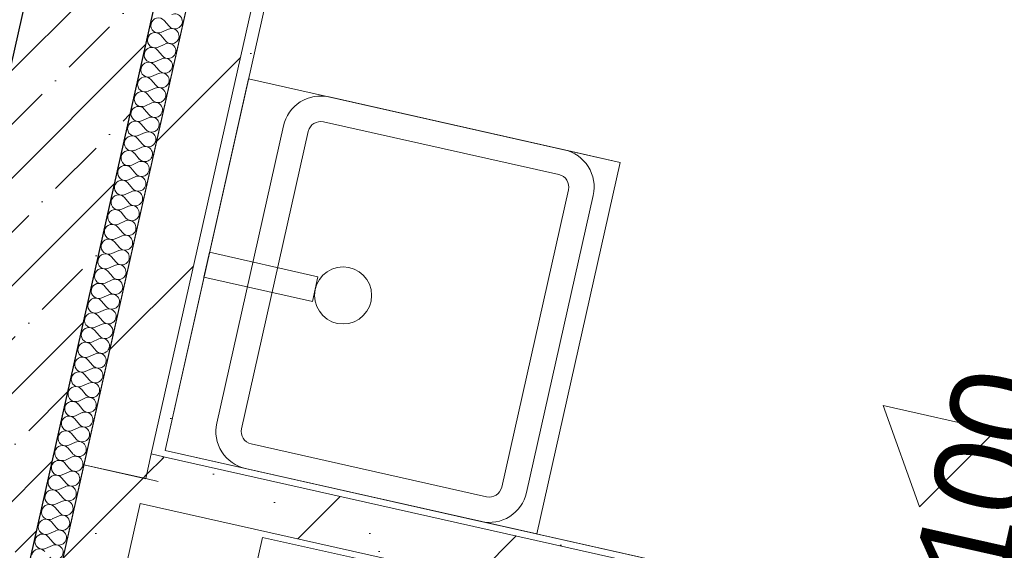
# Model space of a CAD drawing. Header units: millimetres. Extents: x -7218036 to -6523761, y 6117771 to 6337028.
# Tile 184 of 223: x -7145792 to -7144241, y 6139965 to 6140801. Entities that reach past the tile are written whole.
import ezdxf

# ---------------------------------------------------------------- set-up
doc = ezdxf.new("R2010")
doc.units = ezdxf.units.MM
doc.header["$MEASUREMENT"] = 0
for name, color, linetype in [('S - квартира_помещение.АР', 7, 'Continuous'), ('АР-Мебель_Сантехника.АР', 7, 'Continuous'), ('АР-Стены_внутренние_пилоны.АР', 7, 'Continuous'), ('АР-Стены_Перегородки_100_.АР', 7, 'Continuous'), ('АР-Чертеж-Размеры.АР', 7, 'Continuous')]:
    doc.layers.add(name, color=color, linetype=linetype)
for name, color, linetype, lineweight in [('АР-вертикальная связь - Лифт.АР_Ном._пера__120', 7, 'Continuous', 0), ('АР-Мебель_Сантехника.АР_Ном._пера__101', 252, 'Continuous', 0), ('АР-Стены_внутренние_пилоны.АР_Ном._пера__1', 7, 'Continuous', 15), ('АР-Стены_Перегородки_100_.АР_Ном._пера__1', 7, 'Continuous', 15), ('АР-Чертеж-Размеры.АР_Ном._пера__1', 7, 'Continuous', 0), ('ИОС-Шахты и отверстия.АР_Ном._пера__1', 7, 'Continuous', 0)]:
    doc.layers.add(name, color=color, linetype=linetype, lineweight=lineweight)
doc.styles.add('РЎР“Р•РќР•Р\xa0Р\x98Р\xa0_РЎРўР\x98Р›Р¬_2', font='GOTHIC.TTF')
doc.dimstyles.new('СГЕНЕРИР_СТИЛЬ__1', dxfattribs={"dimtxt": 150, "dimasz": 142.5, "dimexe": 0.18, "dimexo": 0.0625, "dimgap": 0, "dimtad": 1, "dimdec": 0, "dimzin": 0, "dimdsep": 46, "dimtxsty": 'РЎР“Р•РќР•Р\xa0Р\x98Р\xa0_РЎРўР\x98Р›Р¬_2', "dimblk": 'ARROWHEAD_6', "dimblk1": 'ARROWHEAD_6', "dimblk2": 'ARROWHEAD_6', "dimcen": 0.09, "dimse1": 1, "dimse2": 1, "dimclrd": 7, "dimclre": 7, "dimclrt": 7, "dimazin": 0, "dimtfac": 1, "dimtdec": 4, "dimtmove": 0, "dimatfit": 3, "dimfxl": 1, "dimtolj": 1, "dimtzin": 0, "dimarcsym": 0})
pattern_1 = [(45, (-6566190.34, 6562677.8), (-169.70563, 169.70563), []), (90, (-6566360.05, 6562847.5), (-216, 0), [0, -144, 0, -216]), (155, (-6566190.34, 6563017.2), (91.285545, 195.76248), [0, -105.6, 0, -182.4])]
pattern_2 = [(45, (-6566190.34, 6563027.8), (-111.369318, 111.369318), [0, -105, 0, -157.5]), (110, (-6565840.34, 6563027.8), (148.001588, 53.868173), [0, -77, 0, -133])]
pattern_3 = [(45, (-6566190.34, 6562677.8), (-127.279217, 127.279217), [])]

# ---------------------------------------------------------------- blocks, each defined once
blk = doc.blocks.new('Стена_21_7', base_point=(-7145642, 6140088.8))
at = {"layer": 'АР-Стены_Перегородки_100_.АР', "linetype": 'Continuous', "lineweight": 0, "true_color": 0x000000}
h = blk.add_hatch(dxfattribs=at)
h.set_pattern_fill('ШТУКАТУРКА__ГИПС_01_0007', color=18, style=0, pattern_type=2)
h.set_pattern_definition(pattern_2)
h.paths.add_polyline_path([(-7143493.9, 6139657.6), (-7145562.7, 6140122.3), (-7145567.1, 6140113), (-7143496.1, 6139647.9)])
h = blk.add_hatch(dxfattribs=at)
h.set_pattern_fill('БУТ__50__0007', color=18, style=0, pattern_type=2)
h.set_pattern_definition(pattern_1)
h.paths.add_polyline_path([(-7143496.1, 6139647.9), (-7145567.1, 6140113), (-7145601.9, 6140038.8), (-7143513.6, 6139569.8)])
h = blk.add_hatch(dxfattribs=at)
h.set_pattern_fill('БУТ__50__0007', color=18, style=0, pattern_type=2)
h.set_pattern_definition(pattern_1)
h.paths.add_polyline_path([(-7145584.4, 6140116.9), (-7145593.2, 6140077.9), (-7145573.7, 6140073.5), (-7145564.9, 6140112.5)])
at = {"layer": 'АР-Стены_Перегородки_100_.АР_Ном._пера__1', "color": 7, "linetype": 'Continuous', "lineweight": 15}
for p, q in [((-7145584.4, 6140116.9), (-7145593.2, 6140077.9)), ((-7145564.9, 6140112.5), (-7145584.4, 6140116.9)), ((-7143496.1, 6139647.9), (-7145567.1, 6140113))]:
    blk.add_line(p, q, dxfattribs=at)
at = {"layer": 'АР-Стены_Перегородки_100_.АР_Ном._пера__1', "color": 7, "linetype": 'Continuous', "lineweight": 0, "flags": 128}
blk.add_lwpolyline([(-7143493.9, 6139657.6), (-7145562.7, 6140122.3)], dxfattribs=at)
at = {"layer": 'АР-Стены_Перегородки_100_.АР_Ном._пера__1', "color": 7, "linetype": 'Continuous', "lineweight": 15, "flags": 128}
blk.add_lwpolyline([(-7145601.9, 6140038.8), (-7143513.6, 6139569.8)], dxfattribs=at)
blk = doc.blocks.new('Стена_68_7', base_point=(-7145114, 6143352.3))
at = {"layer": 'АР-Стены_внутренние_пилоны.АР', "linetype": 'Continuous', "lineweight": 0, "true_color": 0x000000}
h = blk.add_hatch(dxfattribs=at)
h.set_pattern_fill('ЖЕЛЕЗОБЕТОН__PROJECT__0007', color=18, style=0, pattern_type=2)
h.set_pattern_definition([(45, (-6566190.34, 6562677.8), (-84.852814, 84.852814), []), (45, (-6566232.77, 6562720.22), (-84.852814, 84.852814), [90, -30, 0, -30])])
h.paths.add_polyline_path([(-7145216, 6143354.7), (-7146357.6, 6138271.5), (-7146142.7, 6138315.5), (-7145020.8, 6143310.9)])
at = {"layer": 'АР-Стены_внутренние_пилоны.АР_Ном._пера__1', "color": 7, "linetype": 'Continuous', "lineweight": 30, "flags": 128}
for points in [[(-7146142.7, 6138315.5), (-7145020.8, 6143310.9)], [(-7145516.2, 6142018.1), (-7146107.8, 6139383.7)]]:
    blk.add_lwpolyline(points, dxfattribs=at)
blk = doc.blocks.new('*X213', base_point=(-6566190.3, 6562677.8))
at = {"layer": 'АР-Стены_Перегородки_100_.АР_Ном._пера__1', "color": 7, "linetype": 'Continuous', "lineweight": 0}
for p, q in [((-7145556.4, 6140790.5), (-7145564.1, 6140799.6)), ((-7145561.6, 6140767.3), (-7145569.3, 6140776.3)), ((-7145557.4, 6140785.9), (-7145568.3, 6140781)), ((-7145562.6, 6140762.6), (-7145573.5, 6140757.8)), ((-7145566.8, 6140744.1), (-7145574.5, 6140753.1)), ((-7145572, 6140720.8), (-7145579.7, 6140729.9)), ((-7145567.8, 6140739.4), (-7145578.7, 6140734.5)), ((-7145573, 6140716.2), (-7145583.9, 6140711.3)), ((-7145577.2, 6140697.6), (-7145584.9, 6140706.6)), ((-7145582.4, 6140674.4), (-7145590.2, 6140683.4)), ((-7145578.3, 6140692.9), (-7145589.1, 6140688.1)), ((-7145583.5, 6140669.7), (-7145594.3, 6140664.8)), ((-7145587.7, 6140651.1), (-7145595.4, 6140660.2)), ((-7145592.9, 6140627.9), (-7145600.6, 6140637)), ((-7145588.7, 6140646.5), (-7145599.6, 6140641.6)), ((-7145593.9, 6140623.3), (-7145604.8, 6140618.4)), ((-7145598.1, 6140604.7), (-7145605.8, 6140613.7)), ((-7145603.3, 6140581.4), (-7145611, 6140590.5)), ((-7145599.1, 6140600), (-7145610, 6140595.1)), ((-7145604.4, 6140576.8), (-7145615.2, 6140571.9)), ((-7145608.5, 6140558.2), (-7145616.3, 6140567.3)), ((-7145613.7, 6140535), (-7145621.5, 6140544)), ((-7145609.6, 6140553.6), (-7145620.4, 6140548.7)), ((-7145614.8, 6140530.3), (-7145625.6, 6140525.4)), ((-7145619, 6140511.7), (-7145626.7, 6140520.8)), ((-7145624.2, 6140488.5), (-7145631.9, 6140497.6)), ((-7145620, 6140507.1), (-7145630.9, 6140502.2)), ((-7145625.2, 6140483.9), (-7145636.1, 6140479)), ((-7145629.4, 6140465.3), (-7145637.1, 6140474.3)), ((-7145634.6, 6140442.1), (-7145642.3, 6140451.1)), ((-7145630.4, 6140460.6), (-7145641.3, 6140455.8)), ((-7145635.7, 6140437.4), (-7145646.5, 6140432.5)), ((-7145640.9, 6140414.2), (-7145651.7, 6140409.3)), ((-7145639.8, 6140418.8), (-7145647.6, 6140427.9)), ((-7145645, 6140395.6), (-7145652.8, 6140404.6)), ((-7145646.1, 6140390.9), (-7145656.9, 6140386.1)), ((-7145651.3, 6140367.7), (-7145662.2, 6140362.8)), ((-7145650.3, 6140372.4), (-7145658, 6140381.4)), ((-7145655.5, 6140349.1), (-7145663.2, 6140358.2)), ((-7145656.5, 6140344.5), (-7145667.4, 6140339.6)), ((-7145661.7, 6140321.3), (-7145672.6, 6140316.4)), ((-7145660.7, 6140325.9), (-7145668.4, 6140335)), ((-7145665.9, 6140302.7), (-7145673.6, 6140311.7)), ((-7145667, 6140298), (-7145677.8, 6140293.1)), ((-7145672.2, 6140274.8), (-7145683, 6140269.9)), ((-7145671.1, 6140279.4), (-7145678.9, 6140288.5)), ((-7145676.4, 6140256.2), (-7145684.1, 6140265.3)), ((-7145677.4, 6140251.6), (-7145688.3, 6140246.7)), ((-7145682.6, 6140228.3), (-7145693.5, 6140223.4)), ((-7145681.6, 6140233), (-7145689.3, 6140242)), ((-7145686.8, 6140209.7), (-7145694.5, 6140218.8)), ((-7145687.8, 6140205.1), (-7145698.7, 6140200.2)), ((-7145693, 6140181.9), (-7145703.9, 6140177)), ((-7145692, 6140186.5), (-7145699.7, 6140195.6)), ((-7145697.2, 6140163.3), (-7145705, 6140172.3)), ((-7145698.3, 6140158.6), (-7145709.1, 6140153.8)), ((-7145703.5, 6140135.4), (-7145714.3, 6140130.5)), ((-7145702.4, 6140140), (-7145710.2, 6140149.1)), ((-7145707.7, 6140116.8), (-7145715.4, 6140125.9)), ((-7145708.7, 6140112.2), (-7145719.6, 6140107.3)), ((-7145713.9, 6140088.9), (-7145724.8, 6140084.1)), ((-7145712.9, 6140093.6), (-7145720.6, 6140102.6)), ((-7145718.1, 6140070.4), (-7145725.8, 6140079.4)), ((-7145719.1, 6140065.7), (-7145730, 6140060.8)), ((-7145724.4, 6140042.5), (-7145735.2, 6140037.6)), ((-7145723.3, 6140047.1), (-7145731, 6140056.2)), ((-7145728.5, 6140023.9), (-7145736.3, 6140033)), ((-7145729.6, 6140019.2), (-7145740.4, 6140014.4)), ((-7145734.8, 6139996), (-7145745.6, 6139991.1)), ((-7145733.7, 6140000.7), (-7145741.5, 6140009.7)), ((-7145739, 6139977.4), (-7145746.7, 6139986.5)), ((-7145740, 6139972.8), (-7145750.9, 6139967.9))]:
    blk.add_line(p, q, dxfattribs=at)
for centre, start, end in [((-7145573.1, 6140791.8), 40.4718, 167.3417), ((-7145547.3, 6140798.2), 220.4718, 114.2116), ((-7145573.1, 6140791.8), 167.3417, 294.2116), ((-7145552.5, 6140775), 220.4718, 114.2116), ((-7145578.4, 6140768.6), 167.3417, 294.2116), ((-7145578.4, 6140768.6), 40.4718, 167.3417), ((-7145583.6, 6140745.4), 40.4718, 167.3417), ((-7145557.7, 6140751.8), 220.4718, 114.2116), ((-7145583.6, 6140745.4), 167.3417, 294.2116), ((-7145562.9, 6140728.5), 220.4718, 114.2116), ((-7145588.8, 6140722.1), 167.3417, 294.2116), ((-7145588.8, 6140722.1), 40.4718, 167.3417), ((-7145594, 6140698.9), 40.4718, 167.3417), ((-7145568.2, 6140705.3), 220.4718, 114.2116), ((-7145594, 6140698.9), 167.3417, 294.2116), ((-7145573.4, 6140682.1), 220.4718, 114.2116), ((-7145599.2, 6140675.7), 167.3417, 294.2116), ((-7145599.2, 6140675.7), 40.4718, 167.3417), ((-7145604.4, 6140652.5), 40.4718, 167.3417), ((-7145578.6, 6140658.9), 220.4718, 114.2116), ((-7145604.4, 6140652.5), 167.3417, 294.2116), ((-7145583.8, 6140635.6), 220.4718, 114.2116), ((-7145609.7, 6140629.2), 167.3417, 294.2116), ((-7145609.7, 6140629.2), 40.4718, 167.3417), ((-7145614.9, 6140606), 40.4718, 167.3417), ((-7145589, 6140612.4), 220.4718, 114.2116), ((-7145614.9, 6140606), 167.3417, 294.2116), ((-7145594.3, 6140589.2), 220.4718, 114.2116), ((-7145620.1, 6140582.8), 167.3417, 294.2116), ((-7145620.1, 6140582.8), 40.4718, 167.3417), ((-7145625.3, 6140559.5), 40.4718, 167.3417), ((-7145599.5, 6140565.9), 220.4718, 114.2116), ((-7145625.3, 6140559.5), 167.3417, 294.2116), ((-7145604.7, 6140542.7), 220.4718, 114.2116), ((-7145630.5, 6140536.3), 167.3417, 294.2116), ((-7145630.5, 6140536.3), 40.4718, 167.3417), ((-7145635.7, 6140513.1), 40.4718, 167.3417), ((-7145609.9, 6140519.5), 220.4718, 114.2116), ((-7145635.7, 6140513.1), 167.3417, 294.2116), ((-7145615.1, 6140496.2), 220.4718, 114.2116), ((-7145641, 6140489.8), 167.3417, 294.2116), ((-7145641, 6140489.8), 40.4718, 167.3417), ((-7145646.2, 6140466.6), 40.4718, 167.3417), ((-7145620.3, 6140473), 220.4718, 114.2116), ((-7145646.2, 6140466.6), 167.3417, 294.2116), ((-7145625.6, 6140449.8), 220.4718, 114.2116), ((-7145651.4, 6140443.4), 167.3417, 294.2116), ((-7145651.4, 6140443.4), 40.4718, 167.3417), ((-7145656.6, 6140420.1), 40.4718, 167.3417), ((-7145630.8, 6140426.5), 220.4718, 114.2116), ((-7145656.6, 6140420.1), 167.3417, 294.2116), ((-7145636, 6140403.3), 220.4718, 114.2116), ((-7145661.8, 6140396.9), 167.3417, 294.2116), ((-7145661.8, 6140396.9), 40.4718, 167.3417), ((-7145667, 6140373.7), 40.4718, 167.3417), ((-7145641.2, 6140380.1), 220.4718, 114.2116), ((-7145667, 6140373.7), 167.3417, 294.2116), ((-7145646.4, 6140356.9), 220.4718, 114.2116), ((-7145672.3, 6140350.5), 167.3417, 294.2116), ((-7145672.3, 6140350.5), 40.4718, 167.3417), ((-7145677.5, 6140327.2), 40.4718, 167.3417), ((-7145651.6, 6140333.6), 220.4718, 114.2116), ((-7145677.5, 6140327.2), 167.3417, 294.2116), ((-7145656.9, 6140310.4), 220.4718, 114.2116), ((-7145682.7, 6140304), 167.3417, 294.2116), ((-7145682.7, 6140304), 40.4718, 167.3417), ((-7145687.9, 6140280.8), 40.4718, 167.3417), ((-7145662.1, 6140287.2), 220.4718, 114.2116), ((-7145687.9, 6140280.8), 167.3417, 294.2116), ((-7145667.3, 6140263.9), 220.4718, 114.2116), ((-7145693.1, 6140257.5), 167.3417, 294.2116), ((-7145693.1, 6140257.5), 40.4718, 167.3417), ((-7145698.4, 6140234.3), 40.4718, 167.3417), ((-7145672.5, 6140240.7), 220.4718, 114.2116), ((-7145698.4, 6140234.3), 167.3417, 294.2116), ((-7145677.7, 6140217.5), 220.4718, 114.2116), ((-7145703.6, 6140211.1), 167.3417, 294.2116), ((-7145703.6, 6140211.1), 40.4718, 167.3417), ((-7145708.8, 6140187.8), 40.4718, 167.3417), ((-7145682.9, 6140194.2), 220.4718, 114.2116), ((-7145708.8, 6140187.8), 167.3417, 294.2116), ((-7145688.2, 6140171), 220.4718, 114.2116), ((-7145714, 6140164.6), 167.3417, 294.2116), ((-7145714, 6140164.6), 40.4718, 167.3417), ((-7145719.2, 6140141.4), 40.4718, 167.3417), ((-7145693.4, 6140147.8), 220.4718, 114.2116), ((-7145719.2, 6140141.4), 167.3417, 294.2116), ((-7145698.6, 6140124.5), 220.4718, 114.2116), ((-7145724.4, 6140118.1), 167.3417, 294.2116), ((-7145724.4, 6140118.1), 40.4718, 167.3417), ((-7145729.7, 6140094.9), 40.4718, 167.3417), ((-7145703.8, 6140101.3), 220.4718, 114.2116), ((-7145729.7, 6140094.9), 167.3417, 294.2116), ((-7145709, 6140078.1), 220.4718, 114.2116), ((-7145734.9, 6140071.7), 167.3417, 294.2116), ((-7145734.9, 6140071.7), 40.4718, 167.3417), ((-7145740.1, 6140048.5), 40.4718, 167.3417), ((-7145714.3, 6140054.9), 220.4718, 114.2116), ((-7145740.1, 6140048.5), 167.3417, 294.2116), ((-7145719.5, 6140031.6), 220.4718, 114.2116), ((-7145745.3, 6140025.2), 167.3417, 294.2116), ((-7145745.3, 6140025.2), 40.4718, 167.3417), ((-7145750.5, 6140002), 40.4718, 167.3417), ((-7145724.7, 6140008.4), 220.4718, 114.2116), ((-7145750.5, 6140002), 167.3417, 294.2116), ((-7145729.9, 6139985.2), 220.4718, 114.2116), ((-7145755.7, 6139978.8), 167.3417, 294.2116), ((-7145755.7, 6139978.8), 40.4718, 167.3417), ((-7145761, 6139955.5), 40.4718, 167.3417), ((-7145735.1, 6139961.9), 220.4718, 114.2116)]:
    blk.add_arc(centre, 11.9, start, end, dxfattribs=at)
blk = doc.blocks.new('Стена_75_7', base_point=(-7146118.3, 6138310))
at = {"layer": 'АР-Стены_Перегородки_100_.АР_Ном._пера__1', "color": 7, "linetype": 'Continuous', "lineweight": 0, "flags": 128}
for points in [[(-7145020.8, 6143310.9), (-7146142.7, 6138315.5)], [(-7146094, 6138304.5), (-7144972, 6143299.9)]]:
    blk.add_lwpolyline(points, dxfattribs=at)
at = {"layer": 'АР-Стены_Перегородки_100_.АР', "color": 7, "lineweight": 0}
blk.add_blockref('*X213', (-6566190.3, 6562677.8), dxfattribs=at)
blk = doc.blocks.new('Стена_76_7', base_point=(-7146045.1, 6138293.8))
at = {"layer": 'АР-Стены_Перегородки_100_.АР', "linetype": 'Continuous', "lineweight": 0, "true_color": 0x000000}
h = blk.add_hatch(dxfattribs=at)
h.set_pattern_fill('БУТ__50__0007', color=18, style=0, pattern_type=2)
h.set_pattern_definition(pattern_1)
h.paths.add_polyline_path([(-7145996.3, 6138282.8), (-7145593.2, 6140077.9), (-7145690.7, 6140099.8), (-7146093.9, 6138304.7)])
at = {"layer": 'АР-Стены_Перегородки_100_.АР_Ном._пера__1', "color": 7, "linetype": 'Continuous', "lineweight": 15, "flags": 128}
for points in [[(-7145690.7, 6140099.8), (-7146093.9, 6138304.7)], [(-7145593.2, 6140077.9), (-7145690.7, 6140099.8)], [(-7145801.4, 6139150.9), (-7145601.9, 6140038.8)], [(-7145996.3, 6138282.8), (-7145823.3, 6139053.4)], [(-7146093.9, 6138304.7), (-7145996.3, 6138282.8)]]:
    blk.add_lwpolyline(points, dxfattribs=at)
blk = doc.blocks.new('Стена_136_7', base_point=(-7145426.7, 6139563.9))
at = {"layer": 'АР-Стены_внутренние_пилоны.АР', "linetype": 'Continuous', "lineweight": 0, "true_color": 0x000000}
h = blk.add_hatch(dxfattribs=at)
h.set_pattern_fill('БЛОКИ_БЕТОННЫЕ_ЭФФЕКТИВН_7E', color=18, style=0, pattern_type=2)
h.set_pattern_definition(pattern_3)
h.paths.add_polyline_path([(-7145409, 6139985.2), (-7145483.5, 6139653.5), (-7145337.1, 6139620.7), (-7145262.6, 6139952.4)])
h = blk.add_hatch(dxfattribs=at)
h.set_pattern_fill('БЛОКИ_БЕТОННЫЕ_ЭФФЕКТИВН_7E', color=18, style=0, pattern_type=2)
h.set_pattern_definition(pattern_3)
h.paths.add_polyline_path([(-7145483.5, 6139653.5), (-7145516.3, 6139507.2), (-7145337.1, 6139620.7)])
h = blk.add_hatch(dxfattribs=at)
h.set_pattern_fill('БЛОКИ_БЕТОННЫЕ_ЭФФЕКТИВН_7E', color=18, style=0, pattern_type=2)
h.set_pattern_definition(pattern_3)
h.paths.add_polyline_path([(-7145337.1, 6139620.7), (-7145516.3, 6139507.2), (-7145370, 6139474.3)])
at = {"layer": 'АР-Стены_внутренние_пилоны.АР_Ном._пера__1', "color": 7, "linetype": 'Continuous', "lineweight": 15, "flags": 128}
for points in [[(-7145409, 6139985.2), (-7145516.3, 6139507.2)], [(-7145409, 6139985.2), (-7145262.6, 6139952.4)], [(-7145337.1, 6139620.7), (-7145262.6, 6139952.4)], [(-7145516.3, 6139507.2), (-7145370, 6139474.3)]]:
    blk.add_lwpolyline(points, dxfattribs=at)
blk = doc.blocks.new('Стена_154_7', base_point=(-7145642, 6140088.8))
at = {"layer": 'АР-Стены_Перегородки_100_.АР', "linetype": 'Continuous', "lineweight": 0, "true_color": 0x000000}
h = blk.add_hatch(dxfattribs=at)
h.set_pattern_fill('БЛОКИ_БЕТОННЫЕ_ЭФФЕКТИВН_7E', color=18, style=0, pattern_type=2)
h.set_pattern_definition(pattern_3)
h.paths.add_polyline_path([(-7145593.2, 6140077.9), (-7144874.4, 6143278), (-7144972, 6143299.9), (-7145690.7, 6140099.8)])
h = blk.add_hatch(dxfattribs=at)
h.set_pattern_fill('ШТУКАТУРКА__ГИПС_01_0007', color=18, style=0, pattern_type=2)
h.set_pattern_definition(pattern_2)
h.paths.add_polyline_path([(-7145562.7, 6140122.3), (-7144854.9, 6143273.6), (-7144874.4, 6143278), (-7145582.2, 6140126.6)])
h = blk.add_hatch(dxfattribs=at)
h.set_pattern_fill('ШТУКАТУРКА__ГИПС_01_0007', color=18, style=0, pattern_type=2)
h.set_pattern_definition(pattern_2)
h.paths.add_polyline_path([(-7145582.2, 6140126.6), (-7145584.4, 6140116.9), (-7145564.9, 6140112.5), (-7145562.7, 6140122.3)])
at = {"layer": 'АР-Стены_Перегородки_100_.АР_Ном._пера__1', "color": 7, "linetype": 'Continuous', "lineweight": 15}
for p, q in [((-7145584.4, 6140116.9), (-7144874.4, 6143278)), ((-7145584.4, 6140116.9), (-7145593.2, 6140077.9)), ((-7145564.9, 6140112.5), (-7145584.4, 6140116.9))]:
    blk.add_line(p, q, dxfattribs=at)
at = {"layer": 'АР-Стены_Перегородки_100_.АР_Ном._пера__1', "color": 7, "linetype": 'Continuous', "lineweight": 15, "flags": 128}
for points in [[(-7144972, 6143299.9), (-7145690.7, 6140099.8)], [(-7145593.2, 6140077.9), (-7145690.7, 6140099.8)]]:
    blk.add_lwpolyline(points, dxfattribs=at)
at = {"layer": 'АР-Стены_Перегородки_100_.АР_Ном._пера__1', "color": 7, "linetype": 'Continuous', "lineweight": 0, "flags": 128}
for points in [[(-7145562.7, 6140122.3), (-7144854.9, 6143273.6)], [(-7145573.7, 6140073.5), (-7145593.2, 6140077.9)]]:
    blk.add_lwpolyline(points, dxfattribs=at)
blk = doc.blocks.new('Секция Белфаст 1-створчатая с Мойкой 23[28]_7', base_point=(-7144977.2, 6139990.8))
at = {"layer": 'АР-Мебель_Сантехника.АР_Ном._пера__101', "color": 252, "linetype": 'Continuous', "lineweight": 0}
for p, q in [((-7145431.2, 6140707.7), (-7145562.7, 6140122.2)), ((-7144845.8, 6140576.2), (-7145431.2, 6140707.7)), ((-7145313.1, 6140640.1), (-7144942.4, 6140556.9)), ((-7145389.6, 6140390.8), (-7145337, 6140625)), ((-7144845.8, 6140576.2), (-7144933.6, 6140595.9)), ((-7144977.2, 6139990.8), (-7144845.8, 6140576.2)), ((-7144927.2, 6140533), (-7145032.4, 6140064.6)), ((-7145442.2, 6140156.7), (-7145389.6, 6140390.8)), ((-7145562.7, 6140122.2), (-7144977.2, 6139990.8)), ((-7145056.3, 6140049.5), (-7145427.1, 6140132.8)), ((-7144977.2, 6139990.8), (-7145065.1, 6140010.5))]:
    blk.add_line(p, q, dxfattribs=at)
at = {"layer": 'АР-Мебель_Сантехника.АР_Ном._пера__101', "color": 252, "linetype": 'Continuous', "lineweight": 0, "flags": 128}
blk.add_lwpolyline([(-7145428.6, 6140399.6), (-7145376, 6140633.8, -0.414214), (-7145304.4, 6140679.2), (-7144933.6, 6140595.9, -0.414214), (-7144888.2, 6140524.2), (-7144993.4, 6140055.9, -0.414214), (-7145065.1, 6140010.5), (-7145435.8, 6140093.8, -0.414214), (-7145481.2, 6140165.4)], format="xyb", close=True, dxfattribs=at)
blk.add_lwpolyline([(-7145330.6, 6140357.1), (-7145321.8, 6140396.1), (-7145492.5, 6140434.5), (-7145501.3, 6140395.4)], close=True, dxfattribs=at)
at = {"layer": 'АР-Мебель_Сантехника.АР_Ном._пера__101', "color": 252, "linetype": 'Continuous', "lineweight": 0}
blk.add_circle((-7145282.3, 6140366.7), 45, dxfattribs=at)
for centre, start, end in [((-7145317.5, 6140620.6), 77.3424, 167.3424), ((-7144946.7, 6140537.4), 347.3424, 77.3424), ((-7145422.7, 6140152.3), 167.3424, 257.3424), ((-7145051.9, 6140069), 257.3424, 347.3424)]:
    blk.add_arc(centre, 20, start, end, dxfattribs=at)
blk = doc.blocks.new('*D490', base_point=(-6566190.3, 6562677.8))
at = {"layer": 'АР-Чертеж-Размеры.АР_Ном._пера__1', "color": 7, "linetype": 'Continuous', "lineweight": 0, "transparency": 16777216}
for p, q in [((-7145825.7, 6142202.9), (-7145850.3, 6142093.1)), ((-7145793.6, 6142003.5), (-7145907.1, 6142182.7)), ((-7145987.5, 6142123.9), (-7145713.1, 6142062.3)), ((-7145850.3, 6142093.1), (-7146442, 6139458.7)), ((-7146498.7, 6139548.4), (-7146385.3, 6139369.1)), ((-7146579.2, 6139489.6), (-7146304.8, 6139427.9)), ((-7146442, 6139458.7), (-7146466.7, 6139349))]:
    blk.add_line(p, q, dxfattribs=at)
at = {"layer": 'АР-Чертеж-Размеры.АР_Ном._пера__1', "color": 7, "lineweight": 0, "transparency": 16777216, "insert": (-7146233.4, 6140524.6), "char_height": 150, "attachment_point": 7, "rotation": 77.3417, "style": 'РЎР“Р•РќР•Р\xa0Р\x98Р\xa0_РЎРўР\x98Р›Р¬_2'}
blk.add_mtext('\\A1;{\\pql;\\fCentury Gothic|b0|i0|c204|p0;\\W1.000000;2\xa0700}', dxfattribs=at)
blk = doc.blocks.new('ARROWHEAD_6')
at = {"color": 0, "linetype": 'Continuous', "lineweight": 0}
for p, q in [((-0.5, -0.5), (0.5, 0.5)), ((0, 0), (-1, 0))]:
    blk.add_line(p, q, dxfattribs=at)
blk = doc.blocks.new('*D707', base_point=(-6566190.3, 6562677.8))
at = {"layer": 'АР-Чертеж-Размеры.АР_Ном._пера__1', "color": 7, "linetype": 'Continuous', "lineweight": 0, "transparency": 16777216}
for p, q in [((-7143491.3, 6143082.7), (-7143516, 6142972.9)), ((-7143459.2, 6142883.3), (-7143572.7, 6143062.5)), ((-7143653.2, 6143003.8), (-7143378.8, 6142942.1)), ((-7143516, 6142972.9), (-7144223.8, 6139821.5)), ((-7144280.5, 6139911.2), (-7144167, 6139731.9))]:
    blk.add_line(p, q, dxfattribs=at)
at = {"layer": 'АР-Чертеж-Размеры.АР_Ном._пера__1', "color": 7, "lineweight": 0, "transparency": 16777216, "char_height": 150, "attachment_point": 7, "rotation": 77.3411, "style": 'РЎР“Р•РќР•Р\xa0Р\x98Р\xa0_РЎРўР\x98Р›Р¬_2'}
for s, insert in [('\\A1;{\\pql;\\fCentury Gothic|b0|i0|c204|p0;\\W1.000000;3\xa0230}', (-7143957.1, 6141145.9)), ('\\A1;{\\pql;\\fCentury Gothic|b0|i0|c204|p0;\\W1.000000;100}', (-7144236.6, 6139901.3))]:
    blk.add_mtext(s, dxfattribs=dict(at, insert=insert))
blk = doc.blocks.new('*D708', base_point=(-6566190.3, 6562677.8))
at = {"layer": 'АР-Чертеж-Размеры.АР_Ном._пера__1', "color": 7, "linetype": 'Continuous', "lineweight": 0, "transparency": 16777216}
for p, q in [((-7143516, 6142972.9), (-7144223.8, 6139821.5)), ((-7144280.5, 6139911.2), (-7144167, 6139731.9)), ((-7144361, 6139852.4), (-7144086.6, 6139790.7)), ((-7144223.8, 6139821.5), (-7144245.7, 6139724))]:
    blk.add_line(p, q, dxfattribs=at)
blk = doc.blocks.new('*D709', base_point=(-6566190.3, 6562677.8))
at = {"layer": 'АР-Чертеж-Размеры.АР_Ном._пера__1', "color": 7, "linetype": 'Continuous', "lineweight": 0, "transparency": 16777216}
for p, q in [((-7144280.5, 6139911.2), (-7144167, 6139731.9)), ((-7144189, 6139634.4), (-7144302.4, 6139813.6)), ((-7144223.8, 6139821.5), (-7144245.7, 6139724)), ((-7144382.9, 6139754.8), (-7144108.5, 6139693.2)), ((-7144245.7, 6139724), (-7144270.4, 6139614.2))]:
    blk.add_line(p, q, dxfattribs=at)

msp = doc.modelspace()

# ---------------------------------------------------------------- linework, layer by layer
at = {"layer": 'S - квартира_помещение.АР', "color": 254, "linetype": 'Continuous', "lineweight": 0, "true_color": 0xd8d8d8, "flags": 128}
msp.add_lwpolyline([(-7141741.94, 6142574.517), (-7144854.865, 6143273.661), (-7145562.66, 6140122.232), (-7142449.719, 6139423.155)], close=True, dxfattribs=at)
at = {"layer": 'АР-вертикальная связь - Лифт.АР_Ном._пера__120', "color": 7, "linetype": 'Continuous', "lineweight": 0, "flags": 128}
msp.add_lwpolyline([(-7146107.811, 6139383.692), (-7147766.492, 6139756.223), (-7147174.825, 6142390.598), (-7145516.145, 6142018.067)], close=True, dxfattribs=at)
at = {"layer": 'ИОС-Шахты и отверстия.АР_Ном._пера__1', "color": 7, "linetype": 'Continuous', "lineweight": 0}
msp.add_lwpolyline([(-7144374.591, 6140033.604), (-7144431.546, 6140193.023), (-7144254.935, 6140153.358)], close=True, dxfattribs=at)

# ---------------------------------------------------------------- block references
at = {"layer": 'АР-Мебель_Сантехника.АР', "color": 252, "linetype": 'Continuous', "lineweight": 0}
msp.add_blockref('Секция Белфаст 1-створчатая с Мойкой 23[28]_7', (-7144977.247, 6139990.765), dxfattribs=at)
at = {"layer": 'АР-Стены_внутренние_пилоны.АР', "color": 7, "lineweight": 0}
for name, p in [('Стена_68_7', (-7145114.011, 6143352.325)), ('Стена_136_7', (-7145426.731, 6139563.937))]:
    msp.add_blockref(name, p, dxfattribs=at)
at = {"layer": 'АР-Стены_Перегородки_100_.АР', "color": 7, "lineweight": 0}
for name, p in [('Стена_75_7', (-7146118.343, 6138309.988)), ('Стена_154_7', (-7145641.96, 6140088.813)), ('Стена_21_7', (-7145641.96, 6140088.813)), ('Стена_76_7', (-7146045.116, 6138293.776))]:
    msp.add_blockref(name, p, dxfattribs=at)

# ---------------------------------------------------------------- dimensions: what is measured, and where the dimension line sits
at = {"layer": 'АР-Чертеж-Размеры.АР', "color": 7, "linetype": 'Continuous', "lineweight": 0}
for base, p1, p2, angle, picture, middle, turn in [((-7144223.788, 6139821.541), (-7143530.191, 6142976.128), (-7144538.068, 6139892.13), 257.341068, '*D707', (-7143973.865, 6141413.387), 77.341068), ((-7144223.788, 6139821.541), (-7144538.068, 6139892.13), (-7143958.221, 6139761.893), 257.341068, '*D708', (-7144326.587, 6139842.988), 77.341068), ((-7146442.002, 6139458.749), (-7146394.283, 6142215.292), (-7146985.957, 6139580.919), 257.341723, '*D490', (-7146250.157, 6140792.086), 77.341723), ((-7144245.702, 6139723.975), (-7143958.221, 6139761.893), (-7144262.808, 6139727.817), 257.341068, '*D709', (-7144272.275, 6140084.798), 77.341068)]:
    dim = msp.add_linear_dim(base=base, p1=p1, p2=p2, angle=angle, dimstyle='СГЕНЕРИР_СТИЛЬ__1', dxfattribs=at)
    dim.commit()
    dim.dimension.update_dxf_attribs({"geometry": picture, "text_midpoint": middle, "dimtype": 160, "text_rotation": turn})

doc.saveas('drawing.dxf')
